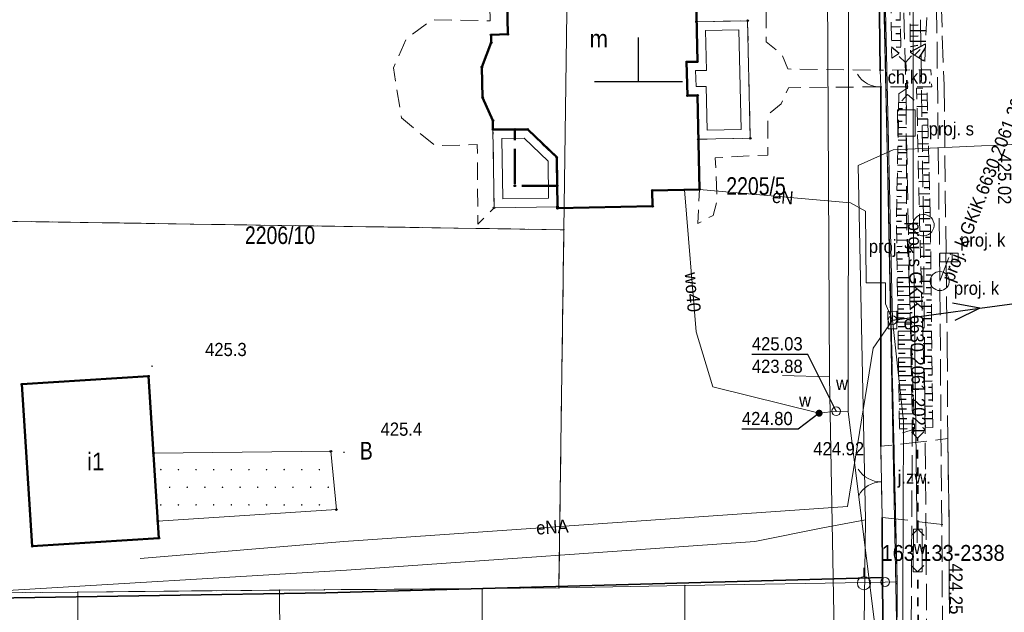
# Model space of a CAD drawing. Header units: metres. Extents: x 7417884 to 7418420, y 5565806 to 5566270.
# Tile 35 of 43: x 7418315 to 7418371, y 5565970 to 5566004. Entities that reach past the tile are written whole.
import ezdxf
from ezdxf.enums import TextEntityAlignment as Align

# ---------------------------------------------------------------- set-up
doc = ezdxf.new("R2010")
doc.units = ezdxf.units.M
for name, pattern in [('1.0_0.5', [1.5, 1, -0.5]), ('1.5_0.5', [2, 1.5, -0.5]), ('2.0_0.5', [2.5, 2, -0.5]), ('219-500', [0]), ('egkk-500', [0]), ('otkz_500', [1, 0.5, -0.5]), ('otob_500', [0]), ('otof_500', [0]), ('suep_nn_500', [0])]:
    doc.linetypes.add(name, pattern=pattern)
for name, color, linetype in [('000 Inne (niezydentyfikowane)', 7, 'Continuous'), ('131-Punkt osnowy pomiarowej', 7, 'Continuous'), ('131-Punkt osnowy pomiarowej-Atr103', 7, 'Continuous'), ('202-punkt graniczny', 7, 'Continuous'), ('203-punkt graniczny', 7, 'Continuous'), ('210-oznaczenie konturu użytku gruntowego', 7, 'Continuous'), ('211-numer działki ewidencyjnej', 7, 'Continuous'), ('217-kontur klasyfikacyjny', 7, 'Continuous'), ('218-kontur użytku gruntowego', 7, 'Continuous'), ('219-działka ewidencyjna', 7, 'Continuous'), ('312-budynek ewidencyjny', 7, 'Continuous'), ('312-oznaczenie budynku ewidencyjnego-Atr117', 7, 'Continuous'), ('blok - nawis', 7, 'Continuous'), ('brama', 7, 'Continuous'), ('chodnik', 7, 'Continuous'), ('chodnik-Atr17', 7, 'Continuous'), ('furtka', 7, 'Continuous'), ('jezdnia', 7, 'Continuous'), ('jezdnia-Atr17', 7, 'Continuous'), ('komora podziemna - ob. projektowany', 7, 'Continuous'), ('komora podziemna - ob. projektowany-Atr17', 7, 'Continuous'), ('kratka ściekowa - ob. projektowany', 7, 'Continuous'), ('kratka ściekowa - ob. projektowany-Atr17', 7, 'Continuous'), ('ogrodzenie trwałe', 7, 'Continuous'), ('pikieta naturalna', 7, 'Continuous'), ('pikieta naturalna-Atr2', 7, 'Continuous'), ('pikieta sztuczna', 7, 'Continuous'), ('pikieta sztuczna-Atr2', 7, 'Continuous'), ('przepust', 7, 'Continuous'), ('przewód elektroenergetyczny niskiego napięcia', 7, 'Continuous'), ('przewód elektroenergetyczny podziemny', 7, 'Continuous'), ('przewód elektroenergetyczny podziemny-Atr1', 7, 'Continuous'), ('przewód gazowy', 7, 'Continuous'), ('przewód kanalizacyjny', 7, 'Continuous'), ('przewód kanalizacyjny - ob. projektowany', 7, 'Continuous'), ('przewód kanalizacyjny - ob. projektowany-Atr1', 7, 'Continuous'), ('przewód specjalny - ob. projektowany', 7, 'Continuous'), ('przewód specjalny - ob. projektowany-Atr1', 7, 'Continuous'), ('przewód wodociągowy', 7, 'Continuous'), ('przewód wodociągowy-Atr1', 7, 'Continuous'), ('Punkt budynku', 7, 'Continuous'), ('rzędna', 7, 'Continuous'), ('rzędna-Atr2', 7, 'Continuous'), ('rzędna-Atr3', 7, 'Continuous'), ('rów przydrożny (linia)', 7, 'Continuous'), ('rów przydrożny (linia)-Atr17', 7, 'Continuous'), ('skarpa nieumocniona', 7, 'Continuous'), ('szafa elektroenergetyczna lub kontener', 7, 'Continuous'), ('szafa elektroenergetyczna lub kontener-Atr17', 7, 'Continuous'), ('słup przewodów napowietrznych', 7, 'Continuous'), ('taras', 7, 'Continuous'), ('wjazd do podziemia', 7, 'Continuous'), ('właz do komory lub kanału - okrągły', 7, 'Continuous'), ('właz do komory lub kanału - okrągły-Atr17', 7, 'Continuous'), ('zasuwa lub zawór', 7, 'Continuous'), ('zasuwa lub zawór-Atr17', 7, 'Continuous')]:
    doc.layers.add(name, color=color, linetype=linetype)
doc.styles.get("Standard").update_dxf_attribs({"font": 'arial.ttf'})
doc.linetypes.add('902-500', pattern='A,3.75,0,[1,ksztalty.shx,S=0.5,R=0,X=0,Y=0],3.75', length=7.5)

# ---------------------------------------------------------------- blocks, each defined once
blk = doc.blocks.new('PW02')
at = {"linetype": 'Continuous', "lineweight": 13}
h = blk.add_hatch(color=0, dxfattribs=at)
edge = h.paths.add_edge_path()
edge.add_arc((0, 0), 0.045, 0, 360)
blk = doc.blocks.new('PUNKTBUD')
at = {"color": 0}
blk.add_circle((0, 0), 0.045, dxfattribs=at)
blk = doc.blocks.new('203')
at = {"linetype": 'Continuous', "lineweight": 0}
h = blk.add_hatch(color=0, dxfattribs=at)
edge = h.paths.add_edge_path()
edge.add_arc((0, 0), 0.045, 0, 360)
blk = doc.blocks.new('202')
at = {"color": 0, "linetype": 'Continuous', "lineweight": 0}
blk.add_circle((0, 0), 0.25, dxfattribs=at)
blk = doc.blocks.new('SUEP1')
at = {"color": 0, "linetype": 'Continuous'}
for p, q in [((0, 0), (5, 0)), ((5, 0), (3.5, 0.5)), ((5, 0), (3.5, -0.5)), ((5, 0), (15, 0)), ((15, 0), (13.5, 0.5)), ((15, 0), (13.5, -0.5))]:
    blk.add_line(p, q, dxfattribs=at)
blk = doc.blocks.new('IB05')
at = {"color": 0, "linetype": 'Continuous', "lineweight": 13}
for q in [(0.354, 0.354), (0.354, -0.354)]:
    blk.add_line((0, 0), q, dxfattribs=at)
blk = doc.blocks.new('US25')
at = {"linetype": 'Continuous', "lineweight": 0}
h = blk.add_hatch(color=0, dxfattribs=at)
edge = h.paths.add_edge_path()
edge.add_arc((0, 0), 0.2, 0, 360)
blk = doc.blocks.new('PW01')
at = {"linetype": 'Continuous', "lineweight": 13}
h = blk.add_hatch(color=0, dxfattribs=at)
edge = h.paths.add_edge_path()
edge.add_arc((0, 0), 0.045, 0, 360)
blk = doc.blocks.new('US22')
at = {"color": 0, "linetype": 'Continuous', "lineweight": 13}
blk.add_circle((0, 0), 0.25, dxfattribs=at)
blk = doc.blocks.new('OK04')
at = {"color": 0, "linetype": 'Continuous', "lineweight": 0}
blk.add_arc((1.5, 0.001), 1.5, 120, 180, dxfattribs=at)
blk = doc.blocks.new('OK02')
at = {"color": 0, "linetype": 'Continuous', "lineweight": 0}
for centre, start, end in [((-1.5, 0), 0, 60), ((1.5, 0), 120, 180)]:
    blk.add_arc(centre, 1.5, start, end, dxfattribs=at)
blk = doc.blocks.new('US15')
at = {"color": 0, "linetype": 'Continuous', "lineweight": 13}
blk.add_circle((0, 0), 0.25, dxfattribs=at)
blk = doc.blocks.new('US18')
at = {"color": 0, "linetype": 'Continuous', "lineweight": 13}
for p, q in [((-0.5, -0.25), (-0.5, 0.25)), ((-0.5, 0.25), (0.5, 0.25)), ((0.5, -0.25), (0.5, 0.25)), ((-0.5, -0.25), (0.5, -0.25))]:
    blk.add_line(p, q, dxfattribs=at)
blk = doc.blocks.new('US05')
at = {"color": 0, "linetype": 'Continuous', "lineweight": 13}
for p, q in [((-0.525, -0.25), (-0.525, 0.25)), ((-0.525, 0.25), (-0.175, 0.25)), ((-0.175, -0.25), (-0.175, 0.25)), ((-0.175, 0.25), (0.175, 0.25)), ((0.175, -0.25), (0.175, 0.25)), ((0.175, 0.25), (0.525, 0.25)), ((0.525, -0.25), (0.525, 0.25)), ((-0.525, -0.25), (-0.175, -0.25)), ((-0.175, -0.25), (0.175, -0.25)), ((0.175, -0.25), (0.525, -0.25))]:
    blk.add_line(p, q, dxfattribs=at)
blk = doc.blocks.new('131')
at = {"color": 0, "linetype": 'Continuous', "lineweight": 13}
blk.add_line((0, 0.375), (0, 0.875), dxfattribs=at)
blk.add_circle((0, 0), 0.375, dxfattribs=at)

msp = doc.modelspace()

# ---------------------------------------------------------------- linework, layer by layer
at = {"color": 0}
for p, q in [((7418350, 5566000), (7418350, 5566002.5)), ((7418347.5, 5566000), (7418352.5, 5566000))]:
    msp.add_line(p, q, dxfattribs=at)
at = {"layer": '000 Inne (niezydentyfikowane)', "color": 7, "linetype": 'Continuous', "lineweight": 25, "flags": 128}
for points in [[(7418364.87, 5566003.1), (7418364.35, 5566003.08)], [(7418364.86, 5566003.49), (7418364.6, 5566003.48)], [(7418365.41, 5566003.2), (7418365.87, 5566003.21)], [(7418364.88, 5566002.71), (7418364.61, 5566002.7)], [(7418365.41, 5566002.89), (7418366.33, 5566002.9)], [(7418365.42, 5566002.58), (7418365.87, 5566002.59)], [(7418364.88, 5566002.32), (7418364.36, 5566002.3)], [(7418364.79, 5566001.59), (7418364.36, 5566001.95)], [(7418364.89, 5566001.93), (7418364.63, 5566001.94)], [(7418365.42, 5566002.28), (7418366.3, 5566002.29)], [(7418365.43, 5566001.69), (7418366.29, 5566002.13)], [(7418365.43, 5566001.99), (7418365.86, 5566002.06)], [(7418365.92, 5566001.34), (7418366.28, 5566001.92)], [(7418365.66, 5566001.5), (7418365.98, 5566001.82)], [(7418366.17, 5566001.18), (7418366.21, 5566001.25)], [(7418366.38, 5565999.29), (7418365.79, 5565999.27)], [(7418364.77, 5565998.82), (7418365.19, 5565998.81)], [(7418366.4, 5565998.58), (7418365.8, 5565998.57)], [(7418366.39, 5565998.94), (7418366.09, 5565998.93)], [(7418364.76, 5565998.46), (7418364.98, 5565998.46)], [(7418364.76, 5565998.11), (7418365.19, 5565998.1)], [(7418366.41, 5565998.23), (7418366.11, 5565998.22)], [(7418364.74, 5565997.4), (7418365.2, 5565997.39)], [(7418364.75, 5565997.75), (7418364.97, 5565997.75)], [(7418366.42, 5565997.87), (7418365.82, 5565997.86)], [(7418366.43, 5565997.52), (7418366.13, 5565997.51)], [(7418364.73, 5565997.04), (7418364.97, 5565997.04)], [(7418366.43, 5565997.16), (7418365.84, 5565997.15)], [(7418366.44, 5565996.81), (7418366.14, 5565996.8)], [(7418364.72, 5565996.33), (7418364.96, 5565996.33)], [(7418364.73, 5565996.69), (7418365.2, 5565996.68)], [(7418366.45, 5565996.46), (7418365.85, 5565996.44)], [(7418364.71, 5565995.98), (7418365.2, 5565995.97)], [(7418366.47, 5565995.75), (7418365.87, 5565995.73)], [(7418366.46, 5565996.1), (7418366.16, 5565996.09)], [(7418364.7, 5565995.27), (7418365.2, 5565995.26)], [(7418364.71, 5565995.62), (7418364.95, 5565995.62)], [(7418366.48, 5565995.39), (7418366.18, 5565995.38)], [(7418364.69, 5565994.91), (7418364.95, 5565994.9)], [(7418366.49, 5565995.04), (7418365.88, 5565995.02)], [(7418366.5, 5565994.68), (7418366.2, 5565994.68)], [(7418364.68, 5565994.55), (7418365.2, 5565994.54)], [(7418364.68, 5565994.2), (7418364.94, 5565994.19)], [(7418366.51, 5565994.33), (7418365.9, 5565994.31)], [(7418364.66, 5565993.49), (7418364.93, 5565993.48)], [(7418364.67, 5565993.84), (7418365.21, 5565993.83)], [(7418366.53, 5565993.62), (7418365.92, 5565993.6)], [(7418366.52, 5565993.97), (7418366.21, 5565993.97)], [(7418364.66, 5565993.13), (7418365.21, 5565993.12)], [(7418366.55, 5565992.91), (7418365.93, 5565992.9)], [(7418366.54, 5565993.27), (7418366.23, 5565993.26)], [(7418364.64, 5565992.42), (7418365.21, 5565992.41)], [(7418364.65, 5565992.78), (7418364.93, 5565992.77)], [(7418366.56, 5565992.56), (7418366.25, 5565992.55)], [(7418364.64, 5565992.07), (7418364.93, 5565992.07)], [(7418366.56, 5565992.2), (7418365.95, 5565992.2)], [(7418366.57, 5565991.85), (7418366.26, 5565991.85)], [(7418364.65, 5565991.71), (7418365.23, 5565991.72)], [(7418364.65, 5565991.35), (7418364.95, 5565991.36)], [(7418366.57, 5565991.49), (7418365.97, 5565991.49)], [(7418364.66, 5565991), (7418365.26, 5565991.01)], [(7418366.58, 5565990.79), (7418365.99, 5565990.78)], [(7418366.57, 5565991.14), (7418366.28, 5565991.14)], [(7418364.66, 5565990.64), (7418364.97, 5565990.65)], [(7418364.67, 5565990.29), (7418365.29, 5565990.3)], [(7418366.58, 5565990.43), (7418366.29, 5565990.43)], [(7418364.67, 5565989.93), (7418364.99, 5565989.94)], [(7418364.68, 5565989.58), (7418365.31, 5565989.59)], [(7418366.59, 5565990.08), (7418366.01, 5565990.07)], [(7418366.59, 5565989.72), (7418366.31, 5565989.72)], [(7418364.68, 5565989.22), (7418365, 5565989.23)], [(7418366.6, 5565989.37), (7418366.03, 5565989.36)], [(7418366.6, 5565989.01), (7418366.32, 5565989.01)], [(7418364.69, 5565988.87), (7418365.34, 5565988.88)], [(7418364.69, 5565988.61), (7418365.02, 5565988.62)], [(7418366.6, 5565988.66), (7418366.05, 5565988.65)], [(7418364.69, 5565988.36), (7418365.36, 5565988.37)], [(7418364.7, 5565988.11), (7418365.03, 5565988.12)], [(7418364.7, 5565987.86), (7418365.38, 5565987.87)], [(7418366.61, 5565987.95), (7418366.07, 5565987.94)], [(7418366.61, 5565988.3), (7418366.33, 5565988.3)], [(7418364.71, 5565987.61), (7418365.05, 5565987.61)], [(7418364.71, 5565987.35), (7418365.4, 5565987.36)], [(7418366.62, 5565987.59), (7418366.35, 5565987.59)], [(7418364.71, 5565987.1), (7418365.06, 5565987.11)], [(7418364.72, 5565986.85), (7418365.42, 5565986.86)], [(7418366.62, 5565987.24), (7418366.09, 5565987.23)], [(7418366.62, 5565986.89), (7418366.36, 5565986.88)], [(7418364.72, 5565986.6), (7418365.07, 5565986.6)], [(7418364.72, 5565986.35), (7418365.44, 5565986.36)], [(7418366.63, 5565986.53), (7418366.11, 5565986.53)], [(7418364.73, 5565986.1), (7418365.09, 5565986.1)], [(7418364.73, 5565985.84), (7418365.46, 5565985.85)], [(7418366.64, 5565985.82), (7418366.13, 5565985.82)], [(7418366.63, 5565986.18), (7418366.38, 5565986.17)], [(7418364.73, 5565985.59), (7418365.1, 5565985.6)], [(7418364.74, 5565985.34), (7418365.48, 5565985.35)], [(7418364.74, 5565985.09), (7418365.11, 5565985.09)], [(7418366.64, 5565985.11), (7418366.15, 5565985.11)], [(7418366.64, 5565985.47), (7418366.39, 5565985.47)], [(7418364.74, 5565984.84), (7418365.49, 5565984.85)], [(7418364.75, 5565984.59), (7418365.13, 5565984.59)], [(7418366.65, 5565984.76), (7418366.41, 5565984.76)], [(7418364.75, 5565984.33), (7418365.51, 5565984.34)], [(7418364.75, 5565984.08), (7418365.14, 5565984.08)], [(7418366.65, 5565984.4), (7418366.17, 5565984.4)], [(7418366.66, 5565984.05), (7418366.42, 5565984.05)], [(7418364.76, 5565983.82), (7418365.53, 5565983.83)], [(7418364.76, 5565983.57), (7418365.15, 5565983.57)], [(7418366.66, 5565983.7), (7418366.19, 5565983.69)], [(7418364.76, 5565983.31), (7418365.55, 5565983.32)], [(7418364.77, 5565983.04), (7418365.17, 5565983.05)], [(7418366.67, 5565982.99), (7418366.21, 5565982.98)], [(7418366.67, 5565983.34), (7418366.43, 5565983.34)], [(7418364.77, 5565982.78), (7418365.57, 5565982.79)], [(7418364.78, 5565982.51), (7418365.18, 5565982.52)], [(7418366.68, 5565982.28), (7418366.24, 5565982.27)], [(7418366.67, 5565982.63), (7418366.45, 5565982.63)], [(7418364.78, 5565982.24), (7418365.59, 5565982.25)], [(7418364.78, 5565981.97), (7418365.19, 5565981.98)], [(7418366.68, 5565981.92), (7418366.46, 5565981.92)], [(7418364.79, 5565981.7), (7418365.62, 5565981.71)], [(7418364.79, 5565981.42), (7418365.21, 5565981.43)], [(7418366.69, 5565981.57), (7418366.26, 5565981.56)], [(7418366.69, 5565981.21), (7418366.48, 5565981.21)], [(7418364.79, 5565981.15), (7418365.64, 5565981.16)], [(7418364.8, 5565980.87), (7418365.22, 5565980.87)], [(7418366.69, 5565980.86), (7418366.28, 5565980.86)], [(7418364.8, 5565980.58), (7418365.66, 5565980.6)], [(7418364.81, 5565980.3), (7418365.24, 5565980.31)], [(7418364.81, 5565980.01), (7418364.82, 5565980.01)]]:
    msp.add_lwpolyline(points, dxfattribs=at)
at = {"layer": '217-kontur klasyfikacyjny', "color": 92, "linetype": 'egkk-500', "lineweight": 18, "flags": 128}
for points in [[(7418364.46, 5565981.07), (7418363.93, 5566004.5)], [(7418309.55, 5565992.14), (7418345.76, 5565991.59)], [(7418345.76, 5565991.59), (7418345.48, 5565971.27)], [(7418364.67, 5565971.61), (7418364.46, 5565981.07)], [(7418329.63, 5565971.14), (7418323.06, 5565971.08)], [(7418332.17, 5565971.16), (7418329.63, 5565971.14)], [(7418341.13, 5565971.23), (7418332.17, 5565971.16)], [(7418345.48, 5565971.27), (7418341.13, 5565971.23)], [(7418364.63, 5565959.48), (7418364.67, 5565971.61)], [(7418318.18, 5565971.03), (7418310.06, 5565970.96)], [(7418323.06, 5565971.08), (7418318.18, 5565971.03)]]:
    msp.add_lwpolyline(points, dxfattribs=at)
at = {"layer": '218-kontur użytku gruntowego', "color": 3, "linetype": '1.0_0.5', "lineweight": 18, "ltscale": 2, "flags": 128}
for points in [[(7418363.93, 5566004.5), (7418364.46, 5565981.07)], [(7418364.46, 5565981.07), (7418363.93, 5566004.5)], [(7418345.76, 5565991.59), (7418309.55, 5565992.14)], [(7418309.55, 5565992.14), (7418345.76, 5565991.59)], [(7418345.48, 5565971.27), (7418345.76, 5565991.59)], [(7418345.76, 5565991.59), (7418345.48, 5565971.27)], [(7418364.46, 5565981.07), (7418364.67, 5565971.61)], [(7418364.67, 5565971.61), (7418364.46, 5565981.07)], [(7418323.06, 5565971.08), (7418329.63, 5565971.14)], [(7418329.63, 5565971.14), (7418323.06, 5565971.08)], [(7418329.63, 5565971.14), (7418332.17, 5565971.16)], [(7418332.17, 5565971.16), (7418329.63, 5565971.14)], [(7418332.17, 5565971.16), (7418341.13, 5565971.23)], [(7418341.13, 5565971.23), (7418332.17, 5565971.16)], [(7418341.13, 5565971.23), (7418345.48, 5565971.27)], [(7418345.48, 5565971.27), (7418341.13, 5565971.23)], [(7418364.67, 5565971.61), (7418364.63, 5565959.48)], [(7418364.63, 5565959.48), (7418364.67, 5565971.61)], [(7418310.06, 5565970.96), (7418318.18, 5565971.03)], [(7418318.18, 5565971.03), (7418310.06, 5565970.96)], [(7418318.18, 5565971.03), (7418323.06, 5565971.08)], [(7418323.06, 5565971.08), (7418318.18, 5565971.03)]]:
    msp.add_lwpolyline(points, dxfattribs=at)
at = {"layer": '219-działka ewidencyjna', "color": 7, "linetype": '219-500', "lineweight": 18, "flags": 128}
for points in [[(7418345.76, 5565991.59), (7418346.16, 5566020.41)], [(7418364.46, 5565981.07), (7418363.93, 5566004.5)], [(7418345.76, 5565991.59), (7418345.48, 5565971.27)], [(7418364.46, 5565981.07), (7418364.67, 5565971.61)], [(7418318.18, 5565971.03), (7418329.63, 5565971.14)], [(7418332.17, 5565971.16), (7418329.63, 5565971.14)], [(7418329.63, 5565971.14), (7418329.67, 5565965.65)], [(7418332.17, 5565971.16), (7418341.13, 5565971.23)], [(7418345.48, 5565971.27), (7418341.13, 5565971.23)], [(7418341.13, 5565971.23), (7418341.15, 5565965.05)], [(7418345.48, 5565971.27), (7418352.63, 5565971.4)], [(7418364, 5565971.6), (7418352.63, 5565971.4)], [(7418352.63, 5565971.4), (7418352.65, 5565965.73)], [(7418364, 5565971.6), (7418364.67, 5565971.61)], [(7418364.63, 5565959.48), (7418364.67, 5565971.61)], [(7418310.06, 5565970.96), (7418318.18, 5565971.03)], [(7418318.18, 5565971.03), (7418318.19, 5565965.04)]]:
    msp.add_lwpolyline(points, dxfattribs=at)
at = {"layer": '312-budynek ewidencyjny', "color": 7, "linetype": 'Continuous', "lineweight": 50, "flags": 128}
for points in [[(7418353.23, 5566006.42), (7418353.34, 5566001.12)], [(7418342.58, 5566002.68), (7418342.51, 5566006.24)], [(7418341.63, 5566002.65), (7418342.58, 5566002.68)], [(7418341.64, 5566002.21), (7418341.63, 5566002.65)], [(7418341.11, 5566000.82), (7418341.64, 5566002.21)], [(7418341.15, 5565999.09), (7418341.11, 5566000.82)], [(7418353.34, 5566001.12), (7418352.73, 5566001.11)], [(7418352.73, 5566001.11), (7418352.78, 5565999.2)], [(7418341.74, 5565997.79), (7418341.15, 5565999.09)], [(7418352.78, 5565999.2), (7418353.35, 5565999.21)], [(7418353.35, 5565999.21), (7418353.46, 5565993.88)], [(7418341.74, 5565997.27), (7418341.74, 5565997.79)], [(7418343.71, 5565997.28), (7418341.74, 5565997.27)], [(7418345.36, 5565995.7), (7418343.71, 5565997.28)], [(7418345.4, 5565992.81), (7418345.36, 5565995.7)], [(7418353.46, 5565993.88), (7418350.78, 5565993.82)], [(7418350.78, 5565993.82), (7418350.8, 5565992.92)], [(7418350.8, 5565992.92), (7418345.4, 5565992.81)], [(7418315, 5565982.82), (7418322.19, 5565983.28)], [(7418322.19, 5565983.28), (7418322.78, 5565974.09)], [(7418315.59, 5565973.63), (7418315, 5565982.82)], [(7418322.78, 5565974.09), (7418315.59, 5565973.63)]]:
    msp.add_lwpolyline(points, dxfattribs=at)
at = {"layer": 'blok - nawis', "color": 7, "linetype": '2.0_0.5', "lineweight": 50, "flags": 128}
msp.add_lwpolyline([(7418345.38, 5565994.09), (7418342.98, 5565994.08), (7418342.98, 5565997.28), (7418343.71, 5565997.28), (7418345.36, 5565995.7)], close=True, dxfattribs=at)
at = {"layer": 'brama', "color": 7, "linetype": 'otob_500', "lineweight": 18, "flags": 128}
msp.add_lwpolyline([(7418363.82, 5565975.27), (7418363.75, 5565979.3)], dxfattribs=at)
at = {"layer": 'chodnik', "color": 7, "linetype": '1.0_0.5', "lineweight": 18, "flags": 128}
for points in [[(7418363.75, 5565999.7), (7418363.72, 5566000.64), (7418358.47, 5566000.71), (7418358.16, 5566001.5), (7418357.25, 5566002.26), (7418357.25, 5566004.7), (7418354.3, 5566004.62), (7418354.25, 5566006.57), (7418363.63, 5566006.95), (7418363.58, 5566011.43), (7418359.91, 5566013.24), (7418357.1, 5566015.25), (7418354.04, 5566017.09), (7418341.36, 5566017.02), (7418341.5, 5566009.36), (7418341.58, 5566003.44), (7418338.28, 5566003.51), (7418336.82, 5566002.43), (7418336.09, 5566000.78), (7418336.54, 5565997.94), (7418338.47, 5565996.35), (7418340.85, 5565996.42), (7418340.88, 5565991.9), (7418341.8, 5565992.83), (7418341.74, 5565997.27), (7418341.74, 5565997.79), (7418341.15, 5565999.09), (7418341.11, 5566000.82), (7418341.64, 5566002.21), (7418341.63, 5566002.65), (7418342.58, 5566002.68), (7418342.51, 5566006.24), (7418343.44, 5566006.26), (7418343.31, 5566012.16), (7418351.99, 5566012.35), (7418352.12, 5566006.4), (7418353.23, 5566006.42), (7418353.29, 5566003.39), (7418356.19, 5566003.45), (7418356.34, 5565996.78), (7418353.4, 5565996.72), (7418353.46, 5565993.87), (7418353.36, 5565991.94), (7418354.23, 5565992.4), (7418354.47, 5565993.27), (7418354.35, 5565995.67), (7418357.33, 5565995.83), (7418357.35, 5565998.11), (7418358.1, 5565998.74), (7418358.52, 5565999.65)], [(7418363.72, 5566000.64), (7418363.75, 5565999.7), (7418366.64, 5565999.69), (7418366.59, 5566000.67)]]:
    msp.add_lwpolyline(points, close=True, dxfattribs=at)
at = {"layer": 'furtka', "color": 7, "linetype": 'otof_500', "lineweight": 18, "flags": 128}
msp.add_lwpolyline([(7418363.75, 5565999.7), (7418363.72, 5566000.64)], dxfattribs=at)
at = {"layer": 'jezdnia', "color": 7, "linetype": '1.5_0.5', "lineweight": 18}
msp.add_lwpolyline([(7418366.175, 5566106.08), (7418366.18, 5566105.87), (7418366.35, 5566092.8), (7418366.38, 5566081.7), (7418366.46, 5566077.07), (7418366.55, 5566066.32), (7418366.69, 5566056.08), (7418366.84, 5566046.61), (7418366.95, 5566037.27), (7418367.06, 5566028.75), (7418367.13, 5566020.67), (7418366.89, 5566012.58), (7418367.34, 5565999.8), (7418367.52, 5565985.04), (7418367.55, 5565979.75), (7418367.63, 5565974.82), (7418367.64, 5565971.32), (7418367.65, 5565967.23)], dxfattribs=at)
at = {"layer": 'jezdnia', "color": 7, "linetype": '1.5_0.5', "lineweight": 18, "flags": 128}
msp.add_lwpolyline([(7418363.75, 5565979.3), (7418363.82, 5565975.27), (7418366.92, 5565974.91), (7418367.63, 5565974.82), (7418367.55, 5565979.75), (7418366.8, 5565979.64)], close=True, dxfattribs=at)
at = {"layer": 'komora podziemna - ob. projektowany', "color": 7, "linetype": 'Continuous', "lineweight": 18, "flags": 128}
msp.add_lwpolyline([(7418365.7, 5565998.4), (7418365.71, 5565996.9), (7418364.71, 5565996.89), (7418364.7, 5565998.39)], close=True, dxfattribs=at)
at = {"layer": 'komora podziemna - ob. projektowany', "color": 34, "linetype": 'Continuous', "lineweight": 18, "flags": 128}
for points in [[(7418366.78, 5565991.82), (7418366.76, 5565991.7), (7418366.71, 5565991.58), (7418366.64, 5565991.47), (7418366.55, 5565991.38), (7418366.45, 5565991.31), (7418366.33, 5565991.27), (7418366.21, 5565991.25), (7418366.08, 5565991.25), (7418365.96, 5565991.28), (7418365.84, 5565991.34), (7418365.74, 5565991.42), (7418365.66, 5565991.52), (7418365.61, 5565991.63), (7418365.57, 5565991.75), (7418365.57, 5565991.88), (7418365.58, 5565992), (7418365.63, 5565992.12), (7418365.7, 5565992.23), (7418365.79, 5565992.32), (7418365.89, 5565992.39), (7418366.01, 5565992.43), (7418366.13, 5565992.45), (7418366.26, 5565992.45), (7418366.38, 5565992.42), (7418366.5, 5565992.36), (7418366.6, 5565992.28), (7418366.68, 5565992.18), (7418366.73, 5565992.07), (7418366.77, 5565991.95)], [(7418367.5, 5565988.31), (7418367.41, 5565988.24), (7418367.31, 5565988.18), (7418367.21, 5565988.15), (7418367.09, 5565988.14), (7418366.98, 5565988.15), (7418366.87, 5565988.19), (7418366.77, 5565988.25), (7418366.69, 5565988.32), (7418366.63, 5565988.42), (7418366.58, 5565988.52), (7418366.56, 5565988.63), (7418366.56, 5565988.74), (7418366.59, 5565988.86), (7418366.63, 5565988.96), (7418366.7, 5565989.05), (7418366.79, 5565989.12), (7418366.89, 5565989.18), (7418366.99, 5565989.21), (7418367.11, 5565989.22), (7418367.22, 5565989.21), (7418367.33, 5565989.17), (7418367.43, 5565989.11), (7418367.51, 5565989.04), (7418367.57, 5565988.94), (7418367.62, 5565988.84), (7418367.64, 5565988.73), (7418367.64, 5565988.62), (7418367.61, 5565988.5), (7418367.57, 5565988.4)]]:
    msp.add_lwpolyline(points, close=True, dxfattribs=at)
at = {"layer": 'ogrodzenie trwałe', "color": 7, "linetype": '902-500', "lineweight": 35, "flags": 128}
for points in [[(7418363.72, 5566000.64), (7418363.63, 5566006.95)], [(7418363.75, 5565979.3), (7418363.75, 5565999.7)], [(7418363.82, 5565975.27), (7418363.85, 5565971.85)], [(7418364.02, 5565949.9), (7418363.85, 5565971.85)]]:
    msp.add_lwpolyline(points, dxfattribs=at)
at = {"layer": 'ogrodzenie trwałe', "color": 7, "linetype": '902-500', "lineweight": 35}
msp.add_lwpolyline([(7418363.85, 5565971.85), (7418332.26, 5565970.99), (7418313.35, 5565970.69), (7418306.66, 5565970.82), (7418305.471, 5565970.844)], dxfattribs=at)
at = {"layer": 'przepust', "color": 7, "linetype": 'otkz_500', "lineweight": 35, "flags": 128}
for points in [[(7418365.16, 5566001.08), (7418365.27, 5565999.27)], [(7418365.85, 5565974.6), (7418365.84, 5565979.76)], [(7418365.9, 5565966.23), (7418365.84, 5565972.18)]]:
    msp.add_lwpolyline(points, dxfattribs=at)
at = {"layer": 'przewód elektroenergetyczny niskiego napięcia', "color": 1, "linetype": 'suep_nn_500', "lineweight": 18, "flags": 128}
for points in [[(7418363.52, 5566025.9), (7418365.08, 5565947.47)], [(7418391.72, 5565990.16), (7418364.41, 5565986.46)]]:
    msp.add_lwpolyline(points, dxfattribs=at)
at = {"layer": 'przewód elektroenergetyczny podziemny', "color": 1, "linetype": 'Continuous', "lineweight": 18, "flags": 128}
for points in [[(7418343.77, 5566079.9), (7418352.5, 5566079.73), (7418357.18, 5566079.8), (7418357.97, 5566080.36), (7418362.91, 5566081.27), (7418363.85, 5566079.85), (7418363.9, 5566075.77), (7418364.54, 5566067.65), (7418364.21, 5566066.41), (7418363.83, 5566065.47), (7418363.61, 5566064.8), (7418363.84, 5566055.59), (7418364.22, 5566054.46), (7418364.37, 5566053.49), (7418364.3, 5566050.26), (7418364.08, 5566045.29), (7418364.12, 5566040.08), (7418363.95, 5566033.93), (7418363.52, 5566025.9), (7418364.41, 5565986.46)], [(7418353.46, 5565993.87), (7418362.03, 5565993.11), (7418362.88, 5565992.64), (7418362.92, 5565988.58), (7418364.01, 5565988.57), (7418364.01, 5565987.38), (7418364.41, 5565986.46)], [(7418321.72, 5565972.93), (7418333.27, 5565973.9), (7418361.87, 5565975.88), (7418363.31, 5565984.86), (7418364.41, 5565986.46)], [(7418369.45, 5565858.68), (7418368.48, 5565859.17), (7418367.35, 5565859.94), (7418366.19, 5565862.83), (7418365.06, 5565867.93), (7418365.96, 5565873.36), (7418366.81, 5565877.74), (7418366.96, 5565879.84), (7418366.49, 5565891.75), (7418365.98, 5565911.15), (7418365.71, 5565924.22), (7418365.5, 5565933.35), (7418365.2, 5565936.72), (7418365.37, 5565951.27), (7418365.17, 5565958.86), (7418365.21, 5565964.17), (7418364.99, 5565965.74), (7418365.04, 5565980.73), (7418364.41, 5565986.46)], [(7418313.22, 5565971.06), (7418333.43, 5565972.28), (7418356.6, 5565973.89), (7418360.47, 5565974.68), (7418362.89, 5565975.13)]]:
    msp.add_lwpolyline(points, dxfattribs=at)
at = {"layer": 'przewód elektroenergetyczny podziemny', "color": 1, "linetype": 'Continuous', "lineweight": 18}
for points in [[(7418362.89, 5565975.13), (7418362.47, 5565995.23), (7418364.45, 5565996.13), (7418375.34, 5565996.61), (7418406.581, 5565997.051)], [(7418368.347, 5565812.686), (7418368.02, 5565844.29), (7418368.09, 5565860.05), (7418366.23, 5565867.66), (7418364.88, 5565912.34), (7418362.67, 5565958.91), (7418362.89, 5565975.13)]]:
    msp.add_lwpolyline(points, dxfattribs=at)
at = {"layer": 'przewód gazowy', "color": 52, "linetype": 'Continuous', "lineweight": 18}
msp.add_lwpolyline([(7418359.432, 5566106.08), (7418359.74, 5566085.69), (7418359.45, 5566068.8), (7418360.08, 5566050.22), (7418360.45, 5566025.06), (7418360.53, 5566019.09), (7418360.73, 5566005.24), (7418360.83, 5565983.25), (7418361.11, 5565968.76), (7418361.24, 5565943.79)], dxfattribs=at)
at = {"layer": 'przewód gazowy', "color": 52, "linetype": 'Continuous', "lineweight": 18, "flags": 128}
msp.add_lwpolyline([(7418360.83, 5565983.25), (7418358.18, 5565983.31)], dxfattribs=at)
at = {"layer": 'przewód kanalizacyjny', "color": 34, "linetype": 'Continuous', "lineweight": 18, "flags": 128}
msp.add_lwpolyline([(7418365.81, 5565973.83), (7418365.59, 5565993.01), (7418365.56, 5566023.61), (7418365.39, 5566042.86), (7418365.25, 5566068.76), (7418336.86, 5566087.69)], dxfattribs=at)
at = {"layer": 'przewód kanalizacyjny - ob. projektowany', "color": 34, "linetype": '1.5_0.5', "lineweight": 18, "flags": 128}
for points in [[(7417938.49, 5566154.3), (7417940.79, 5566135.1), (7417954.21, 5566125.24), (7417976.72, 5566117.21), (7418004.69, 5566107.8), (7418024.97, 5566102.41), (7418051.36, 5566095.5), (7418081.3, 5566086.04), (7418102.03, 5566080.17), (7418129.81, 5566072.19), (7418144.33, 5566068.67), (7418174.6, 5566067.82), (7418231.82, 5566069.17), (7418283.29, 5566070.61), (7418333.33, 5566071.63), (7418365.14, 5566072.17), (7418365.2, 5566054.91), (7418365.84, 5566015.77), (7418366.17, 5565991.85), (7418366.39, 5565965.09), (7418366.68, 5565946.59), (7418359.92, 5565946.62)], [(7418368.41, 5565908.76), (7418368.18, 5565921.84), (7418367.75, 5565943.06), (7418367.44, 5565950.81), (7418367.26, 5565968.23), (7418367.1, 5565988.68), (7418366.63, 5566028.84), (7418366.45, 5566068.07), (7418356.6, 5566070.9), (7418309.2, 5566070.05), (7418276.31, 5566069.04), (7418237.27, 5566067.98), (7418193.37, 5566066.99), (7418147.98, 5566065.89), (7418090.67, 5566081.76), (7418066.29, 5566088.62), (7418028.57, 5566099.91), (7417992.73, 5566109.31), (7417958.86, 5566120.82), (7417943.69, 5566125.74), (7417936.39, 5566141.2)], [(7418367.1, 5565988.68), (7418367.62, 5565990.01)]]:
    msp.add_lwpolyline(points, dxfattribs=at)
at = {"layer": 'przewód specjalny - ob. projektowany', "color": 7, "linetype": '1.5_0.5', "lineweight": 18, "flags": 128}
for points in [[(7418365.2, 5565998.4), (7418364.45, 5566026.21), (7418363.43, 5566037.47), (7418363.19, 5566065.87)], [(7418366.64, 5565927.38), (7418365.59, 5565946.19), (7418365.93, 5565947.6), (7418365.66, 5565963.56), (7418365.46, 5565965.26), (7418365.54, 5565980.73), (7418365.21, 5565996.9)]]:
    msp.add_lwpolyline(points, dxfattribs=at)
at = {"layer": 'przewód wodociągowy', "color": 5, "linetype": 'Continuous', "lineweight": 18, "flags": 128}
for points in [[(7418363.6, 5565967.63), (7418361.89, 5565981.28), (7418362.02, 5566073.78), (7418362.03, 5566078.94), (7418361.89, 5566086.7)], [(7418361.89, 5565981.28), (7418361.22, 5565981.29), (7418360.25, 5565981.18), (7418354.22, 5565982.67), (7418353.27, 5565985.8), (7418352.61, 5565993.86)]]:
    msp.add_lwpolyline(points, dxfattribs=at)
at = {"layer": 'rzędna-Atr2', "color": 7, "flags": 128}
for points in [[(7418361.22, 5565981.29), (7418359.61, 5565984.51), (7418356.432, 5565984.51)], [(7418360.25, 5565981.18), (7418359.07, 5565980.27), (7418355.866, 5565980.27)]]:
    msp.add_lwpolyline(points, dxfattribs=at)
at = {"layer": 'rów przydrożny (linia)', "color": 0, "linetype": 'Continuous', "lineweight": 18}
for p, q in [((7418365.59, 5565972.181), (7418365.6, 5565974.601)), ((7418365.6, 5565974.601), (7418365.85, 5565974.6)), ((7418366.1, 5565974.599), (7418365.85, 5565974.6)), ((7418366.09, 5565972.179), (7418366.1, 5565974.599)), ((7418365.59, 5565972.181), (7418365.84, 5565972.18)), ((7418366.09, 5565972.179), (7418365.84, 5565972.18))]:
    msp.add_line(p, q, dxfattribs=at)
at = {"layer": 'skarpa nieumocniona', "color": 7, "linetype": '1.0_0.5', "lineweight": 18, "flags": 128}
for points in [[(7418364.3, 5566006.37), (7418364.37, 5566001.33), (7418364.9, 5566001.66), (7418364.79, 5566006.32)], [(7418364.3, 5566006.37), (7418364.37, 5566001.33), (7418364.9, 5566001.66), (7418364.79, 5566006.32)], [(7418366.25, 5566001.13), (7418366.46, 5566005.99), (7418365.37, 5566006.28), (7418365.43, 5566001.65)], [(7418366.25, 5566001.13), (7418366.46, 5566005.99), (7418365.37, 5566006.28), (7418365.43, 5566001.65)], [(7418366.7, 5565980.36), (7418366.56, 5565992.41), (7418366.37, 5565999.63), (7418365.78, 5565999.63), (7418365.95, 5565992.12), (7418366.29, 5565980.38)], [(7418366.7, 5565980.36), (7418366.56, 5565992.41), (7418366.37, 5565999.63), (7418365.78, 5565999.63), (7418365.95, 5565992.12), (7418366.29, 5565980.38)], [(7418364.78, 5565999.32), (7418364.64, 5565992.35), (7418364.81, 5565980.01), (7418365.67, 5565980.28), (7418365.21, 5565992.26), (7418365.19, 5565999.58)], [(7418364.78, 5565999.32), (7418364.64, 5565992.35), (7418364.81, 5565980.01), (7418365.67, 5565980.28), (7418365.21, 5565992.26), (7418365.19, 5565999.58)]]:
    msp.add_lwpolyline(points, close=True, dxfattribs=at)
at = {"layer": 'taras', "color": 0, "lineweight": 18}
for p, q in [((7418353.29, 5566003.39), (7418356.19, 5566003.45)), ((7418353.34, 5566001.12), (7418353.29, 5566003.39)), ((7418356.19, 5566003.45), (7418356.34, 5565996.78)), ((7418353.801, 5566002.9), (7418355.702, 5566002.94)), ((7418353.851, 5566000.629), (7418353.801, 5566002.9)), ((7418355.702, 5566002.94), (7418355.829, 5565997.27)), ((7418352.73, 5566001.11), (7418353.34, 5566001.12)), ((7418352.78, 5565999.2), (7418352.73, 5566001.11)), ((7418353.243, 5566000.618), (7418353.851, 5566000.629)), ((7418353.267, 5565999.708), (7418353.243, 5566000.618)), ((7418353.84, 5565999.718), (7418353.267, 5565999.708)), ((7418353.89, 5565997.23), (7418353.84, 5565999.718)), ((7418353.35, 5565999.21), (7418352.78, 5565999.2)), ((7418353.4, 5565996.72), (7418353.35, 5565999.21)), ((7418341.74, 5565997.27), (7418343.71, 5565997.28)), ((7418341.8, 5565992.83), (7418341.74, 5565997.27)), ((7418343.71, 5565997.28), (7418345.36, 5565995.7)), ((7418355.829, 5565997.27), (7418353.89, 5565997.23)), ((7418342.247, 5565996.773), (7418343.511, 5565996.779)), ((7418342.293, 5565993.338), (7418342.247, 5565996.773)), ((7418343.511, 5565996.779), (7418344.863, 5565995.484)), ((7418356.34, 5565996.78), (7418353.4, 5565996.72)), ((7418345.36, 5565995.7), (7418345.4, 5565992.89)), ((7418344.863, 5565995.484), (7418344.893, 5565993.381)), ((7418344.893, 5565993.381), (7418342.293, 5565993.338)), ((7418345.4, 5565992.89), (7418341.8, 5565992.83))]:
    msp.add_line(p, q, dxfattribs=at)
at = {"layer": 'wjazd do podziemia', "color": 7, "linetype": 'Continuous', "lineweight": 18, "flags": 128}
msp.add_lwpolyline([(7418332.54, 5565979.02), (7418322.47, 5565978.92), (7418322.72, 5565975.06), (7418332.85, 5565975.71)], close=True, dxfattribs=at)

# ---------------------------------------------------------------- block references
at = {"layer": '131-Punkt osnowy pomiarowej', "color": 7, "linetype": 'Continuous', "lineweight": 18}
msp.add_blockref('131', (7418362.795, 5565971.531), dxfattribs=at)
at = {"layer": '202-punkt graniczny', "color": 7, "linetype": 'Continuous', "lineweight": 18}
msp.add_blockref('202', (7418364, 5565971.6), dxfattribs=at)
at = {"layer": '203-punkt graniczny', "color": 7, "linetype": 'Continuous', "lineweight": 18}
for p in [(7418345.76, 5565991.59), (7418364.46, 5565981.07), (7418329.63, 5565971.14), (7418332.17, 5565971.16), (7418341.13, 5565971.23), (7418345.48, 5565971.27), (7418352.63, 5565971.4), (7418364.67, 5565971.61), (7418318.18, 5565971.03)]:
    msp.add_blockref('203', p, dxfattribs=at)
at = {"layer": 'brama', "color": 7, "linetype": 'Continuous', "lineweight": 18, "rotation": 90.99500000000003}
msp.add_blockref('OK02', (7418363.785, 5565977.285), dxfattribs=at)
at = {"layer": 'furtka', "color": 7, "linetype": 'Continuous', "lineweight": 18, "rotation": 91.82799999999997}
msp.add_blockref('OK04', (7418363.75, 5565999.7), dxfattribs=at)
at = {"layer": 'kratka ściekowa - ob. projektowany', "color": 34, "linetype": 'Continuous', "lineweight": 18}
msp.add_blockref('US05', (7418367.62, 5565990.01), dxfattribs=at)
at = {"layer": 'pikieta naturalna', "color": 7, "linetype": 'Continuous', "lineweight": 13}
for p in [(7418322.39, 5565983.85), (7418333.28, 5565978.96)]:
    msp.add_blockref('PW01', p, dxfattribs=at)
at = {"layer": 'pikieta sztuczna', "color": 7, "linetype": 'Continuous', "lineweight": 13}
for p in [(7418363.75, 5565979.3), (7418367.64, 5565971.32)]:
    msp.add_blockref('PW01', p, dxfattribs=at)
at = {"layer": 'przepust', "color": 7, "linetype": 'Continuous', "lineweight": 35}
for p, rotation in [((7418365.16, 5566001.08), 93.47800000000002), ((7418365.27, 5565999.27), 273.478), ((7418365.84, 5565979.76), 90.11100000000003), ((7418365.85, 5565974.6), 270.111), ((7418365.84, 5565972.18), 90.57799999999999)]:
    msp.add_blockref('IB05', p, dxfattribs=dict(at, rotation=rotation))
at = {"layer": 'przewód elektroenergetyczny niskiego napięcia', "color": 1, "linetype": 'Continuous', "lineweight": 18, "rotation": 7.716000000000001}
msp.add_blockref('SUEP1', (7418364.41, 5565986.46), dxfattribs=at)
at = {"layer": 'Punkt budynku', "color": 5, "linetype": 'Continuous', "lineweight": 18}
for p in [(7418353.29, 5566003.39), (7418356.19, 5566003.45), (7418341.63, 5566002.65), (7418342.58, 5566002.68), (7418341.64, 5566002.21), (7418341.11, 5566000.82), (7418352.73, 5566001.11), (7418353.34, 5566001.12), (7418341.15, 5565999.09), (7418352.78, 5565999.2), (7418353.35, 5565999.21), (7418341.74, 5565997.79), (7418341.74, 5565997.27), (7418342.98, 5565997.28), (7418343.71, 5565997.28), (7418356.34, 5565996.78), (7418353.4, 5565996.72), (7418345.36, 5565995.7), (7418342.98, 5565994.08), (7418345.38, 5565994.09), (7418350.78, 5565993.82), (7418353.46, 5565993.88), (7418345.4, 5565992.89), (7418350.8, 5565992.92), (7418341.8, 5565992.83), (7418345.4, 5565992.81), (7418315, 5565982.82), (7418322.19, 5565983.28), (7418322.47, 5565978.92), (7418332.54, 5565979.02), (7418332.85, 5565975.71), (7418322.72, 5565975.06), (7418322.78, 5565974.09), (7418315.59, 5565973.63)]:
    msp.add_blockref('PUNKTBUD', p, dxfattribs=at)
at = {"layer": 'rzędna', "color": 5, "linetype": 'Continuous', "lineweight": 18, "rotation": 357.1559999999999}
msp.add_blockref('PW01', (7418360.25, 5565981.18), dxfattribs=at)
at = {"layer": 'rzędna', "color": 5, "linetype": 'Continuous', "lineweight": 18}
msp.add_blockref('PW01', (7418361.22, 5565981.29), dxfattribs=at)
at = {"layer": 'szafa elektroenergetyczna lub kontener', "color": 1, "linetype": 'Continuous', "lineweight": 18, "rotation": 270.2160000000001}
msp.add_blockref('US18', (7418364.41, 5565986.46), dxfattribs=at)
at = {"layer": 'słup przewodów napowietrznych', "color": 7, "linetype": 'Continuous', "lineweight": 18}
msp.add_blockref('US15', (7418364.41, 5565986.46), dxfattribs=at)
at = {"layer": 'wjazd do podziemia', "color": 7, "linetype": 'Continuous', "lineweight": 18}
for p in [(7418322.888, 5565977.978), (7418323.888, 5565977.978), (7418324.888, 5565977.978), (7418325.888, 5565977.978), (7418326.888, 5565977.978), (7418327.888, 5565977.978), (7418328.888, 5565977.978), (7418329.888, 5565977.978), (7418330.888, 5565977.978), (7418331.888, 5565977.978), (7418323.388, 5565976.978), (7418324.388, 5565976.978), (7418325.388, 5565976.978), (7418326.388, 5565976.978), (7418327.388, 5565976.978), (7418328.388, 5565976.978), (7418329.388, 5565976.978), (7418330.388, 5565976.978), (7418331.388, 5565976.978), (7418332.388, 5565976.978), (7418322.888, 5565975.978), (7418323.888, 5565975.978), (7418324.888, 5565975.978), (7418325.888, 5565975.978), (7418326.888, 5565975.978), (7418327.888, 5565975.978), (7418328.888, 5565975.978), (7418329.888, 5565975.978), (7418330.888, 5565975.978), (7418331.888, 5565975.978)]:
    msp.add_blockref('PW02', p, dxfattribs=at)
at = {"layer": 'właz do komory lub kanału - okrągły', "color": 7, "linetype": 'Continuous', "lineweight": 18}
msp.add_blockref('US22', (7418361.22, 5565981.29), dxfattribs=at)
at = {"layer": 'zasuwa lub zawór', "color": 5, "linetype": 'Continuous', "lineweight": 18, "rotation": 357.1559999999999}
msp.add_blockref('US25', (7418360.25, 5565981.18), dxfattribs=at)

# ---------------------------------------------------------------- texts
at = {"layer": '131-Punkt osnowy pomiarowej-Atr103', "color": 7, "width": 0.9}
msp.add_text('163.133-2338', height=0.9, dxfattribs=at).set_placement((7418363.795, 5565972.531), align=Align.BOTTOM_LEFT)
at = {"layer": '210-oznaczenie konturu użytku gruntowego', "color": 3, "linetype": 'Continuous', "lineweight": 18, "width": 0.79}
msp.add_text('B', height=1, dxfattribs=at).set_placement((7418334.18, 5565978.55))
at = {"layer": '211-numer działki ewidencyjnej', "color": 7, "linetype": 'Continuous', "lineweight": 18, "width": 0.79}
for s, p in [('2205/5', (7418354.98, 5565994.57)), ('2206/10', (7418327.66, 5565991.78))]:
    msp.add_text(s, height=1, dxfattribs=at).set_placement(p, align=Align.TOP_LEFT)
at = {"layer": '312-oznaczenie budynku ewidencyjnego-Atr117', "color": 7, "width": 0.9}
for s, p in [('m', (7418347.22, 5566001.93)), ('i1', (7418318.7, 5565977.94))]:
    msp.add_text(s, height=1, dxfattribs=at).set_placement(p)
at = {"layer": 'chodnik-Atr17', "color": 7, "width": 0.9}
msp.add_text('ch.kb.', height=0.75, dxfattribs=at).set_placement((7418364.14, 5565999.88))
at = {"layer": 'jezdnia-Atr17', "color": 7, "width": 0.9}
msp.add_text('j.zw.', height=0.75, dxfattribs=at).set_placement((7418364.71, 5565977.18))
at = {"layer": 'komora podziemna - ob. projektowany-Atr17', "color": 7, "width": 0.9}
for s, p in [('proj. s', (7418366.47, 5565996.94)), ('proj. k', (7418363.07, 5565990.27)), ('proj. k', (7418367.9, 5565987.9))]:
    msp.add_text(s, height=0.75, dxfattribs=at).set_placement(p)
at = {"layer": 'kratka ściekowa - ob. projektowany-Atr17', "color": 34, "width": 0.9}
msp.add_text('proj. k', height=0.75, dxfattribs=at).set_placement((7418368.25, 5565990.63))
at = {"layer": 'pikieta naturalna-Atr2', "color": 7, "width": 0.9}
for s, p in [('425.3', (7418325.4, 5565984.42)), ('425.4', (7418335.36, 5565979.9))]:
    msp.add_text(s, height=0.75, dxfattribs=at).set_placement(p)
at = {"layer": 'pikieta sztuczna-Atr2', "color": 7, "width": 0.9}
msp.add_text('425.02', height=0.75, rotation=269.999, dxfattribs=at).set_placement((7418371.15, 5565995.91), align=Align.TOP_LEFT)
msp.add_text('424.92', height=0.75, dxfattribs=at).set_placement((7418359.92, 5565979.54), align=Align.TOP_LEFT)
msp.add_text('424.25', height=0.75, rotation=270.163, dxfattribs=at).set_placement((7418367.64, 5565972.65))
at = {"layer": 'przewód elektroenergetyczny podziemny-Atr1', "color": 1, "width": 0.9}
for s, rotation, p in [('eN', 354.866, (7418357.59, 5565993.5)), ('eNA', 3.96, (7418344.19, 5565974.66))]:
    msp.add_text(s, height=0.75, rotation=rotation, dxfattribs=at).set_placement(p, align=Align.MIDDLE_LEFT)
at = {"layer": 'przewód kanalizacyjny - ob. projektowany-Atr1', "color": 34, "width": 0.9}
msp.add_text('proj. k GKiK.6630.2061.2021', height=0.75, rotation=68.645, dxfattribs=at).set_placement((7418367.17, 5565988.85), align=Align.TOP_LEFT)
at = {"layer": 'przewód specjalny - ob. projektowany-Atr1', "color": 7, "width": 0.9}
msp.add_text('proj. s GKiK.6630.2061.2021', height=0.75, rotation=271.169, dxfattribs=at).set_placement((7418365.31, 5565992.04))
at = {"layer": 'przewód wodociągowy-Atr1', "color": 5, "width": 0.9}
msp.add_text('wo40', height=0.75, rotation=274.605, dxfattribs=at).set_placement((7418352.99, 5565989.17), align=Align.MIDDLE_LEFT)
at = {"layer": 'rzędna-Atr2', "color": 5, "width": 0.9}
for s, p in [('425.03', (7418356.432, 5565984.518)), ('424.80', (7418355.866, 5565980.277))]:
    msp.add_text(s, height=0.75, dxfattribs=at).set_placement(p, align=Align.BOTTOM_LEFT)
at = {"layer": 'rzędna-Atr3', "color": 5, "width": 0.9}
msp.add_text('423.88', height=0.75, dxfattribs=at).set_placement((7418356.432, 5565983.242), align=Align.BOTTOM_LEFT)
at = {"layer": 'rów przydrożny (linia)-Atr17', "color": 7, "width": 0.9}
msp.add_text('w.', height=0.75, dxfattribs=at).set_placement((7418365.62, 5565973.19))
at = {"layer": 'szafa elektroenergetyczna lub kontener-Atr17', "color": 1, "width": 0.9}
msp.add_text('e', height=0.75, dxfattribs=at).set_placement((7418365.05, 5565985.94))
at = {"layer": 'właz do komory lub kanału - okrągły-Atr17', "color": 7, "width": 0.9}
msp.add_text('w', height=0.75, dxfattribs=at).set_placement((7418361.21, 5565982.5))
at = {"layer": 'zasuwa lub zawór-Atr17', "color": 5, "width": 0.9}
msp.add_text('w', height=0.75, dxfattribs=at).set_placement((7418359.11, 5565981.55))

doc.saveas('drawing.dxf')
